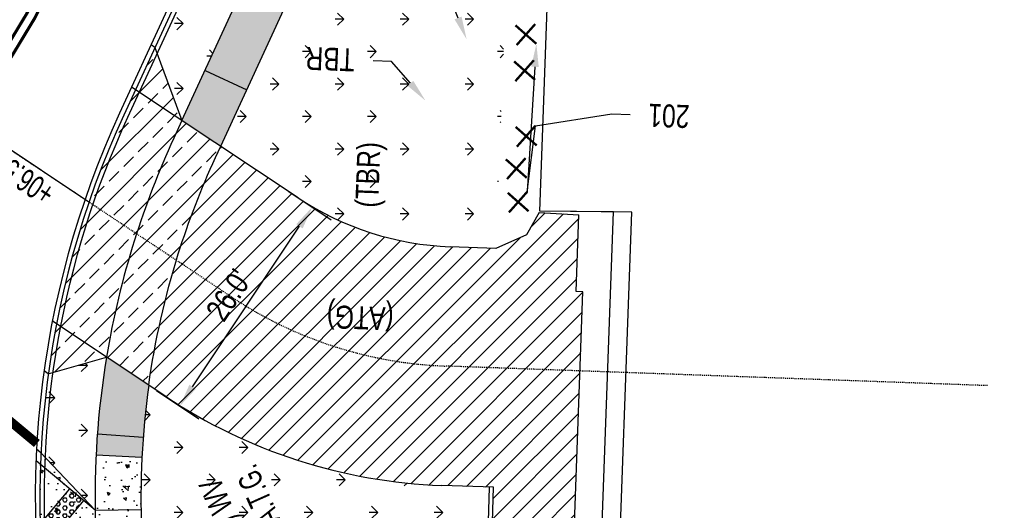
# Model space of a CAD drawing. Header units: feet. Extents: x 161194 to 165526, y 286511 to 289383.
# Tile 23 of 34: x 161750 to 161857, y 288950 to 289003. Entities that reach past the tile are written whole.
import ezdxf
from ezdxf import colors
from ezdxf.entities.mleader import LeaderData, LeaderLine
from ezdxf.math import Vec2, Vec3

# ---------------------------------------------------------------- set-up
doc = ezdxf.new("R2010")
doc.units = ezdxf.units.FT
doc.header["$MEASUREMENT"] = 0
doc.linetypes.add('constlimit', pattern=[0])
doc.linetypes.add('OhDOT_USTN7', pattern=[0.221, 0.11, -0.028, 0.055, -0.028])
for name, color, linetype in [('DR_P_Text', 1, 'Continuous'), ('DR_P_Underdrain', 1, 'Continuous'), ('GE_P_Driveway_CL', 7, 'OhDOT_USTN7'), ('PM_P_Edge_Line', 7, 'Continuous'), ('PV_P_Curb', 6, 'Continuous'), ('PV_P_Drive', 1, 'Continuous'), ('PV_P_EOP', 7, 'Continuous'), ('PV_P_Walk', 4, 'Continuous'), ('RD_P_Text', 1, 'Continuous'), ('RW_P_Const_Limits', 30, 'constlimit'), ('RW_P_Esmt_TMP', 8, 'esmtmppr'), ('SC_Shading1', 247, 'Continuous'), ('SC_Shading2', 255, 'Continuous'), ('VG_P_Text', 2, 'Continuous')]:
    doc.layers.add(name, color=color, linetype=linetype)
doc.styles.add('Slanted', font='font31.shx', dxfattribs={"height": 0.1})
doc.styles.add('Slanted-Normal', font='font31.shx', dxfattribs={"height": 0.1})
doc.styles.get("Standard").update_dxf_attribs({"font": 'font31.shx'})
doc.linetypes.add('esmtmppr', pattern='A,1.95,-0.05,["TMP",Slanted,S=1,R=0,X=0,Y=-0.06],-0.35,1.95', length=4.3)
doc.dimstyles.new('COEC', dxfattribs={"dimscale": 13.9, "dimtxt": 0.18, "dimasz": 0.18, "dimexe": 0.18, "dimexo": 0.0625, "dimgap": 0.09, "dimtad": 1, "dimzin": 0, "dimdsep": 46, "dimtxsty": 'Standard', "dimcen": 0.09, "dimclrd": 256, "dimclre": 256, "dimclrt": 256, "dimaunit": 1, "dimadec": 4, "dimazin": 0, "dimtfac": 1, "dimtofl": 0, "dimtmove": 0, "dimatfit": 3, "dimfxl": 1, "dimtolj": 1, "dimtzin": 0, "dimlwd": -1, "dimlwe": -1, "dimarcsym": 0})

# ---------------------------------------------------------------- blocks, each defined once
blk = doc.blocks.new('*D1316')
at = {"layer": 'Defpoints', "color": 0, "transparency": 16777216}
for p in [(161778.4126307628, 288985.3078084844), (161781.8000098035, 288983.0544104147), (161764.0119111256, 288963.6601925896)]:
    blk.add_point(p, dxfattribs=at)
at = {"layer": 'RD_P_Text', "transparency": 16777216}
for p, q in [((161779.2452313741, 288984.7539346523), (161783.8815113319, 288981.6697258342)), ((161768.7839747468, 288963.4882960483), (161780.415325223, 288980.9729088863)), ((161764.8445117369, 288963.1063187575), (161769.4807916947, 288960.0221099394))]:
    blk.add_line(p, q, dxfattribs=at)
for points in [[(161780.0684083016, 288981.2036896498), (161780.7622421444, 288980.7421281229), (161781.8000098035, 288983.0544104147)], [(161768.4370578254, 288963.7190768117), (161769.1308916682, 288963.2575152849), (161767.3992901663, 288961.4067945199)]]:
    blk.add_solid(points, dxfattribs=at)
at = {"layer": 'RD_P_Text', "transparency": 16777216, "insert": (161772.7262986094, 288973.4768185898), "char_height": 2.5, "attachment_point": 5, "rotation": 56.36681787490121}
blk.add_mtext("\\A1;{\\W0.8;26.0'}", dxfattribs=at)

msp = doc.modelspace()

# ---------------------------------------------------------------- hatches: boundary and pattern name
at = {"layer": 'SC_Shading1'}
h = msp.add_hatch(dxfattribs=at)
h.set_pattern_fill('GRASS', color=256, scale=5, angle=90)
h.set_pattern_definition([(180, (480.2178157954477, 153.4473790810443), (-3.535533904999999, -3.535533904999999), [0.9375, -6.133567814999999]), (135, (480.2178157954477, 153.4473790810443), (-3.535533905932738, -3.535533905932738), [0.9375, -4.0625]), (225, (480.2178157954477, 153.4473790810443), (3.535533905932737, -3.535533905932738), [0.9375, -4.0625])])
h.paths.add_polyline_path([(161776.1876250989, 289025.4022731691), (161784.2700839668, 289028.6072696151), (161767.6283787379, 288992.4818543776), (161764.6894142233, 289000.4422323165)])
h = msp.add_hatch(dxfattribs=at)
h.set_pattern_fill('GRASS', color=256, scale=5, angle=90)
h.set_pattern_definition([(180, (490.6319770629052, 146.8641078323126), (-3.535533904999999, -3.535533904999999), [0.9375, -6.133567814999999]), (135, (490.6319770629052, 146.8641078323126), (-3.535533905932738, -3.535533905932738), [0.9375, -4.0625]), (225, (490.6319770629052, 146.8641078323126), (3.535533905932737, -3.535533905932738), [0.9375, -4.0625])])
edge = h.paths.add_edge_path()
edge.add_line((161789.22790047, 289027.4194025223), (161791.2946357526, 289026.9242234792))
edge.add_arc((161809.2356631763, 289101.8049255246), 77.00000002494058, 256.5262201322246, 259.0847556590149)
edge.add_arc((161809.235663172, 289101.8049255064), 77.00000000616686, 259.0847556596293, 267.9316150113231)
edge.add_line((161806.456557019, 289024.855093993), (161807.1276117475, 289024.708676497))
edge.add_line((161807.1276117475, 289024.708676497), (161803.4959999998, 289024.6430000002))
edge.add_line((161803.4959999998, 289024.6430000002), (161803.1379999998, 289013.3840000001))
edge.add_line((161803.1379999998, 289013.3840000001), (161802.4654999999, 288995.9735000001))
edge.add_line((161802.4654999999, 288995.9735000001), (161801.7930000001, 288978.5630000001))
edge.add_line((161801.7930000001, 288978.5630000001), (161797.016739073, 288978.735498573))
edge.add_line((161797.016739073, 288978.735498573), (161797.0199469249, 288979.254159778))
edge.add_line((161797.0199469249, 288979.254159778), (161797.5485, 288992.9790000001))
edge.add_line((161797.5485, 288992.9790000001), (161798.3319999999, 289013.324))
edge.add_line((161798.3319999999, 289013.324), (161794.1039999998, 289010.3080000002))
edge.add_line((161794.1039999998, 289010.3080000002), (161793.0160772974, 288979.1095327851))
edge.add_arc((161797.9850224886, 289010.7213910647), 32.00000000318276, 236.3668178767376, 261.06699115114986, ccw=False)
edge.add_line((161780.2610598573, 288984.0781714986), (161771.8421079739, 288989.6787404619))
edge.add_line((161771.8421079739, 288989.6787404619), (161789.22790047, 289027.4194025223))
h = msp.add_hatch(dxfattribs=at)
h.set_pattern_fill('ANSI33', color=256, scale=12)
h.set_pattern_definition([(45, (0, 0), (-2.121320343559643, 2.121320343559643), []), (45, (2.12132034, 0), (-2.121320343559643, 2.121320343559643), [1.5, -0.75])])
edge = h.paths.add_edge_path()
edge.add_arc((161851.6634446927, 288951.4348638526), 99.49999999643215, 155.2661423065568, 162.5594982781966, ccw=False)
edge.add_line((161761.2914662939, 288993.066048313), (161764.6894142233, 289000.4422323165))
edge.add_line((161764.6894142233, 289000.4422323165), (161767.6283787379, 288992.4818543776))
edge.add_line((161767.6283787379, 288992.4818543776), (161771.8421079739, 288989.6787404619))
edge.add_arc((161853.4027518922, 288950.8269991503), 90.34155433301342, 154.5290166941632, 162.5223185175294)
edge.add_arc((161851.6634446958, 288951.4348638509), 88.49999999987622, 162.5594982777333, 172.0598097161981)
edge.add_line((161764.0119111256, 288963.6601925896), (161759.4204011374, 288966.7146189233))
edge.add_line((161759.4204011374, 288966.7146189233), (161753.0822700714, 288964.9256758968))
edge.add_arc((161851.6634446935, 288951.4348638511), 99.49999999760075, 162.5594982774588, 172.2074902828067, ccw=False)
h = msp.add_hatch(dxfattribs=at)
h.set_pattern_fill('ANSI31', color=256, scale=12)
h.set_pattern_definition([(45, (0, 0), (-1.060660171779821, 1.060660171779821), [])])
edge = h.paths.add_edge_path()
edge.add_arc((161853.4027519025, 288950.8269991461), 90.34155434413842, 154.5290166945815, 162.5223185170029, ccw=False)
edge.add_line((161771.8421079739, 288989.6787404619), (161780.2610598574, 288984.0781714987))
edge.add_arc((161797.9850224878, 289010.7213910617), 32.00000000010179, 236.3668178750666, 267.9316150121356)
edge.add_line((161796.8300692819, 288978.7422403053), (161801.7930000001, 288978.5630000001))
edge.add_line((161801.7930000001, 288978.5630000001), (161805.1149999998, 288980.0249999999))
edge.add_line((161805.1149999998, 288980.0249999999), (161806.5128719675, 288982.4596664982))
edge.add_line((161806.5128719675, 288982.4596664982), (161810.8105734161, 288982.2155760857))
edge.add_line((161810.8105734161, 288982.2155760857), (161810.5104377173, 288973.873787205))
edge.add_line((161810.5104377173, 288973.873787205), (161811.259952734, 288973.8468198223))
edge.add_line((161811.259952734, 288973.8468198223), (161809.7704704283, 288932.4490554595))
edge.add_line((161809.7704704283, 288932.4490554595), (161803.965120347, 288932.6587204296))
edge.add_line((161803.965120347, 288932.6587204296), (161803.0628767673, 288901.5862100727))
edge.add_line((161803.0628767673, 288901.5862100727), (161803.0083098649, 288882.3047284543))
edge.add_line((161803.0083098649, 288882.3047284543), (161803.341168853, 288863.0090549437))
edge.add_line((161803.341168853, 288863.0090549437), (161803.6104735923, 288854.6288795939))
edge.add_line((161803.6104735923, 288854.6288795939), (161815.9784887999, 288853.7854950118))
edge.add_line((161815.9784887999, 288853.7854950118), (161817.7685411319, 288850.2083854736))
edge.add_line((161817.7685411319, 288850.2083854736), (161805.044332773, 288843.8409542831))
edge.add_arc((161800.7929584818, 288852.336589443), 9.50000000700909, 287.2765094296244, 296.58423753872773, ccw=False)
edge.add_arc((161597.5131971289, 288795.7827333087), 211.5000000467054, 12.97367856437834, 16.21259766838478)
edge.add_line((161800.6023329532, 288854.8340070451), (161800.3420000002, 288862.9350000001))
edge.add_line((161800.3420000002, 288862.9350000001), (161800.008236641, 288882.2830994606))
edge.add_line((161800.008236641, 288882.2830994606), (161800.0630000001, 288901.6340000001))
edge.add_line((161800.0630000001, 288901.6340000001), (161801.5415822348, 288952.5551291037))
edge.add_line((161801.5415822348, 288952.5551291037), (161795.8916698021, 288952.7591803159))
edge.add_arc((161798.0639082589, 289011.178156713), 58.45934846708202, 234.3741192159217, 267.87050732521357, ccw=False)
edge.add_arc((161851.6634446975, 288951.4348638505), 88.5000000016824, 162.5594982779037, 172.0598097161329, ccw=False)
h = msp.add_hatch(dxfattribs=at)
h.set_pattern_fill('GRASS', color=256, scale=5, angle=90)
h.set_pattern_definition([(180, (459.1986676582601, 91.48699132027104), (-3.535533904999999, -3.535533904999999), [0.9375, -6.133567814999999]), (135, (459.1986676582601, 91.48699132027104), (-3.535533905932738, -3.535533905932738), [0.9375, -4.0625]), (225, (459.1986676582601, 91.48699132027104), (3.535533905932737, -3.535533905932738), [0.9375, -4.0625])])
edge = h.paths.add_edge_path()
edge.add_line((161753.0822700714, 288964.9256758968), (161759.4204011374, 288966.7146189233))
edge.add_arc((161851.6634447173, 288951.4348638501), 93.50000002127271, 170.5945479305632, 180.8283393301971)
edge.add_line((161758.1732158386, 288950.0831581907), (161752.2826144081, 288956.3031871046))
edge.add_arc((161851.6634446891, 288951.4348638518), 99.49999999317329, 172.2074902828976, 177.1955197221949, ccw=False)
h = msp.add_hatch(dxfattribs=at)
h.set_pattern_fill('GRASS', color=256, scale=5, angle=90)
h.set_pattern_definition([(180, (490.8001785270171, 75.48920679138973), (-3.535533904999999, -3.535533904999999), [0.9375, -6.133567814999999]), (135, (490.8001785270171, 75.48920679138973), (-3.535533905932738, -3.535533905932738), [0.9375, -4.0625]), (225, (490.8001785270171, 75.48920679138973), (3.535533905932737, -3.535533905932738), [0.9375, -4.0625])])
edge = h.paths.add_edge_path()
edge.add_line((161795.891669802, 288952.7591803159), (161801.5415822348, 288952.5551291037))
edge.add_line((161801.5415822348, 288952.5551291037), (161799.5630205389, 288901.641964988))
edge.add_line((161799.5630205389, 288901.641964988), (161799.508224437, 288882.2794946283))
edge.add_line((161799.508224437, 288882.2794946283), (161799.8421385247, 288862.9226575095))
edge.add_line((161799.8421385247, 288862.9226575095), (161799.9796936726, 288858.6422417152))
edge.add_line((161799.9796936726, 288858.6422417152), (161799.0246630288, 288858.3457346))
edge.add_arc((161597.5131971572, 288795.7827333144), 211.0000000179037, 17.24793261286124, 20.95168645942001)
edge.add_line((161794.5623585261, 288871.2322396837), (161794.5361444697, 288871.5945378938))
edge.add_line((161794.5361444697, 288871.5945378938), (161794.4353975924, 288878.7702623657))
edge.add_line((161794.4353975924, 288878.7702623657), (161794.1540000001, 288901.7880000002))
edge.add_line((161794.1540000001, 288901.7880000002), (161794.3031590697, 288912.0440130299))
edge.add_line((161794.3031590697, 288912.0440130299), (161795.446, 288933.929))
edge.add_line((161795.446, 288933.929), (161794.9989999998, 288933.463))
edge.add_arc((161795.3041015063, 288929.3033262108), 4.170847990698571, 94.19498785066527, 165.1459530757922)
edge.add_line((161791.2726349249, 288930.3725549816), (161791.1239999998, 288928.4550000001))
edge.add_line((161791.1239999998, 288928.4550000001), (161790.7441921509, 288915.3361550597))
edge.add_line((161790.7441921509, 288915.3361550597), (161790.3390000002, 288901.4180000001))
edge.add_line((161790.3390000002, 288901.4180000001), (161790.2252130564, 288886.5566895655))
edge.add_line((161790.2252130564, 288886.5566895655), (161790.28653294, 288881.9346153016))
edge.add_line((161790.28653294, 288881.9346153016), (161790.2417955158, 288881.86006894))
edge.add_line((161790.2417955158, 288881.86006894), (161784.0204969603, 288896.8676155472))
edge.add_arc((161733.213072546, 288875.8056682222), 55.00000000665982, 22.51619124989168, 30.01991961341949)
edge.add_arc((161570.00006104, 288781.4989194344), 243.4999999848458, 30.01991961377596, 34.33567885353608)
edge.add_arc((161802.8607768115, 288940.5583015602), 38.50000000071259, 192.5640724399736, 214.3356788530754, ccw=False)
edge.add_arc((161851.6634446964, 288951.4348638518), 88.50000000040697, 172.0598097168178, 192.5640724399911, ccw=False)
edge.add_line((161764.0119111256, 288963.6601925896), (161765.8603402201, 288962.4305556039))
edge.add_arc((161797.9850224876, 289010.7213910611), 57.99999999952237, 236.3668178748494, 267.9316150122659)
h = msp.add_hatch(dxfattribs=at)
h.set_pattern_fill('AR-CONC', color=256, scale=0.5, angle=90)
h.set_pattern_definition([(140, (296.8073317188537, 39.45900601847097), (0.3137606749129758, 3.586300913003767), [0.375, -4.125]), (85.00000000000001, (296.8073317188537, 39.45900601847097), (-3.760960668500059, -0.6937566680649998), [0.3, -3.3]), (190.45144446, (296.8334784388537, 39.75786442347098), (-3.447199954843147, 2.89254423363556), [0.31870096, -3.50571056]), (136.1842, (295.8073317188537, 39.45900601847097), (0.827596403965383, 5.336206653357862), [0.5624999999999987, -6.187499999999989]), (186.63563549, (295.8762982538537, 39.90368974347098), (-4.870593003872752, 4.673309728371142), [0.47805171, -5.258568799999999]), (81.18416399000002, (295.8073317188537, 39.45900601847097), (-4.870593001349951, 4.673309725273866), [0.45, -4.950000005]), (111, (296.0573317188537, 39.95900601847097), (2.013094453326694, 2.984535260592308), [0.375, -4.125]), (56.00000000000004, (296.0573317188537, 39.95900601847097), (-3.625750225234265, 1.216576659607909), [0.3, -3.3]), (161.45144474, (296.2250895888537, 40.20771728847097), (-1.612655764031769, 4.201111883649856), [0.3187009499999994, -3.505710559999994]), (127.5, (296.8073317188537, 39.45900601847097), (-1.664469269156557, 0.06079927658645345), [0, -3.26, 0, -3.35, 0, -3.3125]), (97.49999999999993, (296.8073317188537, 39.45900601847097), (-1.972058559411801, 1.315347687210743), [0, -1.91, 0, -3.185, 0, -1.2625]), (57.49999999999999, (296.8073317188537, 38.34400601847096), (0.1127743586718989, 2.669112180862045), [0, -1.249999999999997, 0, -3.899999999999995, 0, -5.174999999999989]), (47.5, (296.8073317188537, 37.84400601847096), (-0.5005249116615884, 2.915930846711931), [0, -1.625, 0, -2.59, 0, -3.675])])
edge = h.paths.add_edge_path()
edge.add_arc((161851.6634449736, 288951.4348638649), 88.50000027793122, 180.8283393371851, 185.0031143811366)
edge.add_arc((161851.6634451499, 288951.4348639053), 88.5000004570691, 185.0031143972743, 188.6823770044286)
edge.add_line((161764.177622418, 288938.0751894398), (161759.2349205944, 288937.3204055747))
edge.add_arc((161851.6634447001, 288951.4348638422), 93.50000000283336, 185.0031143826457, 188.6823770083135, ccw=False)
edge.add_line((161758.5196835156, 288943.2807389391), (161752.253212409, 288947.2092613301))
edge.add_arc((161851.6634446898, 288951.4348638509), 99.49999999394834, 177.1955197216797, 182.4339902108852, ccw=False)
edge.add_line((161752.2826144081, 288956.3031871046), (161758.1732158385, 288950.0831581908))
edge.add_arc((161851.6634451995, 288951.4348638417), 93.50000050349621, 177.1490767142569, 180.8283393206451, ccw=False)
edge.add_line((161758.2791671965, 288956.0853171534), (161763.2729788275, 288955.836629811))
edge.add_arc((161851.6634450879, 288951.4348638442), 88.50000039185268, 177.1490767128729, 180.8283393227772)
h = msp.add_hatch(dxfattribs=at)
h.set_pattern_fill('HEX', color=256, scale=2)
h.set_pattern_definition([(0, (12.02147514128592, 28.88790585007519), (0, 0.4330127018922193), [0.25, -0.5]), (120, (12.02147514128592, 28.88790585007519), (-0.375, -0.2165063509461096), [0.2499999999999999, -0.4999999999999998]), (59.99999999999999, (12.27147514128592, 28.88790585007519), (-0.3749999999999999, 0.2165063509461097), [0.25, -0.5])])
h.paths.add_polyline_path([(161755.4094288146, 288952.3903283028), (161756.9447740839, 288951.1086439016), (161753.7405630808, 288947.2702807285), (161752.2052178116, 288948.5519651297)])
at = {"layer": 'SC_Shading2'}
h = msp.add_hatch(color=256, dxfattribs=at)
h.dxf.hatch_style = 1
h.paths.add_polyline_path([(161784.2700839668, 289028.6072696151), (161789.22790047, 289027.4194025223), (161771.8421079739, 288989.6787404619), (161767.6283787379, 288992.4818543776)])
h = msp.add_hatch(color=256, dxfattribs=at)
h.dxf.hatch_style = 1
edge = h.paths.add_edge_path()
edge.add_line((161759.4204011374, 288966.7146189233), (161764.0119111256, 288963.6601925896))
edge.add_arc((161851.6634446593, 288951.4348638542), 88.49999996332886, 172.0598097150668, 177.1490767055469)
edge.add_line((161763.2729788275, 288955.836629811), (161758.2791671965, 288956.0853171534))
edge.add_arc((161851.6634446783, 288951.4348638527), 93.49999998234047, 170.5945479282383, 177.1490767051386, ccw=False)

# ---------------------------------------------------------------- linework, layer by layer
at = {"layer": 'DR_P_Underdrain', "flags": 128}
msp.add_lwpolyline([(161753.0074971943, 288943.1884087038, -0.1294868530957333), (161761.7455968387, 288992.856846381), (161769.4292497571, 289009.5363361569)], format="xyb", dxfattribs=at)
at = {"layer": 'GE_P_Driveway_CL', "flags": 128}
for points in [[(161773.0607000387, 288973.2543635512), (161744.682935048, 288992.1322039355)], [(161855.2837483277, 288963.6226623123), (161796.360869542, 288965.7507103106)]]:
    msp.add_lwpolyline(points, dxfattribs=at)
at = {"layer": 'GE_P_Driveway_CL'}
msp.add_arc((161797.9850224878, 289010.7213910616), 45, 236.3668178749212, 267.9316150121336, dxfattribs=at)
at = {"layer": 'PM_P_Edge_Line', "color": 2, "const_width": 0.333, "flags": 128}
for points in [[(161730.0135934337, 288985.8167688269, 0.1627529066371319), (161761.6170791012, 289070.091180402), (161761.7999684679, 289075.1551488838), (161759.3893596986, 289135.2140139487)], [(161730.790251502, 288985.186846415, 0.1627529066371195), (161762.6164275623, 289070.0550881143), (161762.8006930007, 289075.1571582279), (161760.3887081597, 289135.1779216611)], [(161735.5148955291, 288981.3548394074, 0.162752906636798), (161768.6957640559, 289069.8355279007)], [(161736.2915535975, 288980.7249169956, 0.162752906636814), (161769.695112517, 289069.799435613)]]:
    msp.add_lwpolyline(points, format="xyb", dxfattribs=at)
at = {"layer": 'PM_P_Edge_Line', "const_width": 1, "flags": 128}
msp.add_lwpolyline([(161751.8371452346, 288957.326377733), (161711.1527844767, 288991.2891036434)], dxfattribs=at)
at = {"layer": 'PV_P_Curb', "flags": 128}
msp.add_lwpolyline([(161796.4415539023, 289073.8367258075), (161796.4147573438, 289073.0947639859, -0.0992204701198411), (161794.547466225, 289065.2573766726), (161761.2914662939, 288993.066048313, 0.1641950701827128), (161754.5461356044, 288929.7905048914, 0.09528334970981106), (161761.9862894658, 288912.6383036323, -0.03011161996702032), (161776.3485821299, 288888.6275236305, -0.08051588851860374), (161796.5194373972, 288827.3859982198, 0.03423473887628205), (161806.3091002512, 288784.7958524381, -0.06728157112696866), (161807.3976313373, 288778.0513354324), (161808.5673534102, 288732.4660778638, 0.05286198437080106), (161809.2436051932, 288727.3444923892, 0.0008731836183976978), (161809.813199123, 288725.0032650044)], format="xyb", dxfattribs=at)
at = {"layer": 'PV_P_Curb', "linetype": 'Continuous', "flags": 128}
msp.add_lwpolyline([(161801.0418955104, 288952.5731756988), (161799.5630205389, 288901.641964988), (161799.508224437, 288882.2794946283), (161799.8421385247, 288862.9226575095), (161800.1046169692, 288854.7549015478, -0.01482966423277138), (161803.2441868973, 288842.6416691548)], format="xyb", dxfattribs=at)
at = {"layer": 'PV_P_Drive', "flags": 128}
for points in [[(161764.6894142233, 289000.4422323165), (161764.2680412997, 289000.7225437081)], [(161764.6894142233, 289000.4422323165), (161767.6283787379, 288992.4818543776)], [(161780.2610598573, 288984.0781714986), (161762.1505307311, 288996.1259024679)], [(161806.5128719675, 288982.4596664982), (161805.1149999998, 288980.0249999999), (161801.7930000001, 288978.5630000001)], [(161806.5070000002, 288982.46), (161810.8105734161, 288982.2155760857)], [(161810.5104377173, 288973.873787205), (161810.8105734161, 288982.2155760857)], [(161801.793, 288978.5630000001), (161796.8300692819, 288978.7422403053)], [(161809.7704704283, 288932.4490554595), (161811.259952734, 288973.8468198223)], [(161811.259952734, 288973.8468198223), (161810.5104377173, 288973.873787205)], [(161765.86034022, 288962.4305556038), (161753.5243452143, 288970.6368729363)], [(161753.0822700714, 288964.9256758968), (161759.4204011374, 288966.7146189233)], [(161753.0822700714, 288964.9256758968), (161752.6199900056, 288965.2332000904)], [(161801.5415822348, 288952.5551291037), (161795.891669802, 288952.7591803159)], [(161800.6023329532, 288854.8340070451), (161800.3420000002, 288862.9350000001), (161800.008236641, 288882.2830994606), (161800.0630000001, 288901.6340000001), (161801.5415822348, 288952.5551291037)]]:
    msp.add_lwpolyline(points, dxfattribs=at)
for points in [[(161767.6283787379, 288992.4818543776), (161766.7410328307, 288990.5556251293, 0.03183401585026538), (161762.4617610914, 288979.458240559, 0.03507388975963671), (161759.4204011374, 288966.7146189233)], [(161764.0119111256, 288963.6601925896, -0.04147668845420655), (161767.2319045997, 288977.9596642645, -0.03183401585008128), (161771.2823382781, 288988.4636058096), (161771.8421079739, 288989.6787404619)]]:
    msp.add_lwpolyline(points, format="xyb", dxfattribs=at)
at = {"layer": 'PV_P_Drive'}
for radius in [32, 58]:
    msp.add_arc((161797.9850224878, 289010.7213910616), radius, 236.3668178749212, 267.9316150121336, dxfattribs=at)
at = {"layer": 'PV_P_EOP', "flags": 128}
msp.add_lwpolyline([(161795.9418796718, 289073.8547719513), (161795.9150831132, 289073.1128101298, -0.0992204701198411), (161794.0933356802, 289065.4665786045), (161760.8373357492, 288993.2752502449, 0.164195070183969), (161754.0581089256, 288929.6817392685, 0.164195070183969)], format="xyb", dxfattribs=at)
at = {"layer": 'PV_P_Walk', "flags": 128}
for points in [[(161767.6283787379, 288992.4818543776), (161784.2700839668, 289028.6072696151)], [(161771.8421079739, 288989.6787404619), (161789.22790047, 289027.4194025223)], [(161770.1389807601, 288997.9318091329), (161774.6802862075, 288995.8397898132)], [(161758.4218756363, 288958.3817911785), (161763.4080557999, 288958.0102977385)], [(161752.2826144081, 288956.3031871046), (161751.8023650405, 288956.7040924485)], [(161752.2826144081, 288956.3031871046), (161758.1732158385, 288950.0831581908)], [(161758.1732158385, 288950.0831581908), (161751.7440879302, 288955.4501027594)], [(161758.2791671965, 288956.0853171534), (161763.2729788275, 288955.836629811)], [(161752.2052178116, 288948.5519651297), (161755.4094288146, 288952.3903283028)], [(161753.7405630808, 288947.2702807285), (161756.9447740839, 288951.1086439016)], [(161758.1732158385, 288950.0831581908), (161763.1726933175, 288950.155441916)]]:
    msp.add_lwpolyline(points, dxfattribs=at)
at = {"layer": 'PV_P_Walk', "linetype": 'Continuous', "flags": 128}
for points in [[(161759.4204011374, 288966.7146189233, 0.09615484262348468), (161760.4024557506, 288931.0956923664, 0.09528334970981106), (161766.9407727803, 288916.0225458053, -0.01883327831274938), (161776.5056485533, 288900.8207209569, -0.03275289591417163), (161779.4016401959, 288894.9528930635), (161787.8100958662, 288874.6692996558, -0.04081722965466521), (161798.0977067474, 288842.7066559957)], [(161764.0119111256, 288963.6601925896, 0.08970619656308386), (161765.2827225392, 288932.1833485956, 0.09528334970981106), (161771.0695088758, 288918.8427476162, -0.01883327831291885), (161780.8349061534, 288903.3222262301, -0.03275289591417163), (161784.0204969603, 288896.8676155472), (161792.4289526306, 288876.5840221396, -0.02299116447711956), (161799.0246630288, 288858.3457346)]]:
    msp.add_lwpolyline(points, format="xyb", dxfattribs=at)
at = {"layer": 'RD_P_Text', "flags": 128}
msp.add_lwpolyline([(161757.5063927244, 288983.6016100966), (161747.2586514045, 288990.418751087)], dxfattribs=at)
at = {"layer": 'RW_P_Const_Limits', "flags": 128}
msp.add_lwpolyline([(161416.6485474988, 288757.6250089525), (161417.6922561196, 288787.6130524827), (161438.3532619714, 288786.8939635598), (161438.5972597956, 288793.8236105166), (161446.0845818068, 288807.5405735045), (161447.3883913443, 288844.5693454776), (161585.4555437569, 288839.7880729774), (161585.6629496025, 288845.7772598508), (161587.7041017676, 288903.7504608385), (161669.4567214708, 288900.8720830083), (161669.3843068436, 288898.8153393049), (161688.7342659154, 288898.1370014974), (161685.5694113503, 288808.24777675), (161720.5822771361, 288807.0150302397, 0.05527215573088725), (161745.0058036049, 288681.2769272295), (161753.8199854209, 288662.1553636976), (161751.1262045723, 288660.338471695), (161757.7616477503, 288642.4707222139), (161761.4405209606, 288639.1310084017), (161774.3627886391, 288644.7007002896), (161822.7330282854, 288660.8492850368), (161845.1253330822, 288674.2415155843), (161830.4357324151, 288698.8030712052), (161825.5500758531, 288731.7637732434), (161831.2137482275, 288732.6969287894), (161823.5730659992, 288765.9173054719), (161851.8960672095, 288777.5325115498), (161816.4192443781, 288864.0406707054), (161812.2379287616, 288917.6410658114), (161814.5794109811, 288982.5403279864), (161806.568, 288982.605), (161807.4083870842, 289005.7609042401), (161812.3454514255, 289005.5825981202), (161814.1600000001, 289045.1779999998), (161814.8360210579, 289045.1232414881), (161816.2141521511, 289083.321136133), (161806.2196393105, 289083.6730268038), (161806.8722809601, 289101.7438244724), (161778.9889030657, 289102.7508554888), (161789.0147506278, 289368.8675711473), (161761.0346007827, 289369.9217128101), (161751.5924847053, 289119.2990194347), (161715.4934064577, 289120.6027671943), (161714.3223979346, 289088.1790656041), (161651.8819597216, 289090.3674608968), (161653.66115176, 289139.6309741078), (161642.6683892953, 289140.0279867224), (161640.8905269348, 289090.7530299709), (161588.1886211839, 289092.6103220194), (161467.8924595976, 289114.295520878), (161469.9859442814, 289173.7514189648), (161430.3448375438, 289180.9813183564), (161362.2579997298, 289183.3787045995), (161360.8345553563, 289142.9522499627), (161368.2908745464, 289143.0117256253), (161366.4502846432, 289100.3522430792), (161359.3384401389, 289100.4619109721), (161358.2221753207, 289068.7594926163), (161358.2428971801, 289068.7587629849), (161367.762230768, 289068.0275814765), (161367.7137430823, 289065.7856941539), (161366.7142282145, 289065.8189375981), (161366.5412324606, 289057.8202677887), (161367.5407473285, 289057.7870243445), (161367.4667433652, 289054.3653607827), (161361.4715354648, 289054.3262681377), (161361.0375463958, 289042.3880607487), (161333.9495131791, 289042.9702308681), (161327.3005573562, 289043.1131287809), (161326.710543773, 289026.3564800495), (161339.0348951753, 289026.2447793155), (161355.4068255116, 289017.2203488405), (161354.4524809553, 288990.1165380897), (161351.724800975, 288990.1412601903), (161298.4885839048, 288990.6237622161), (161298.6154665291, 289004.6231872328), (161237.8112885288, 289005.1742808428), (161230.8207927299, 289001.2374743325), (161230.5333541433, 288969.5233214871), (161230.4038926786, 288955.2393635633), (161243.1955362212, 288955.1234275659, -0.2289954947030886), (161318.8696831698, 288917.6975216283, 0.09519770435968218), (161353.7752514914, 288887.101713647), (161364.6104598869, 288880.755028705), (161363.3540856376, 288845.0734400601), (161357.3522827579, 288845.1278369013), (161356.6130632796, 288824.1336742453), (161362.6148661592, 288824.0792774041), (161361.8173069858, 288801.4282414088, 0.111131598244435), (161356.1348492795, 288779.7669147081), (161355.7829601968, 288769.7731079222), (161360.6966151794, 288769.6000946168), (161360.3447260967, 288759.606287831), (161416.6485051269, 288757.6237915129)], format="xyb", dxfattribs=at)
at = {"layer": 'RW_P_Esmt_TMP', "ltscale": 0.9, "flags": 128}
msp.add_lwpolyline([(161829.5401183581, 288729.5959082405), (161834.4167764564, 288730.699631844), (161827.0974011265, 288763.0393325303), (161857.1146711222, 288775.3493548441), (161820.358307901, 288864.9775984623), (161814.8709038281, 288935.3207759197), (161816.5756945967, 288982.5242130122), (161806.5720914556, 288982.6049669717)], dxfattribs=at)
at = {"layer": 'VG_P_Text', "const_width": 0.25, "flags": 128}
for points, elevation in [([(161803.9152008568, 289002.8504785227), (161806.1967991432, 289000.8335214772)], 960.5459999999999), ([(161804.0475214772, 289000.7012008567), (161806.0644785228, 289002.9827991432)], 960.5459999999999), ([(161803.7722008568, 288998.9194785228), (161806.0537991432, 288996.9025214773)], 960.625), ([(161803.9045214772, 288996.7702008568), (161805.9214785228, 288999.0517991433)], 960.625), ([(161803.9422008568, 288991.7884785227), (161806.2237991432, 288989.7715214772)], 960.5569999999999), ([(161804.0745214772, 288989.6392008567), (161806.0914785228, 288991.9207991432)], 960.5569999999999), ([(161802.8682008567, 288988.2614785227), (161805.1497991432, 288986.2445214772)], 960.1779999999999), ([(161803.0005214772, 288986.1122008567), (161805.0174785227, 288988.3937991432)], 960.1779999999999), ([(161803.0712008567, 288984.6224785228), (161805.3527991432, 288982.6055214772)], 960.019), ([(161803.2035214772, 288982.4732008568), (161805.2204785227, 288984.7547991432)], 960.019)]:
    msp.add_lwpolyline(points, dxfattribs=dict(at, elevation=elevation))

# ---------------------------------------------------------------- texts
at = {"layer": 'DR_P_Text', "char_height": 2.5, "attachment_point": 5, "style": 'Slanted-Normal'}
for s, insert, rotation in [('{\\W0.8;(TBR)}', (161788.2341434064, 288986.5699870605), 87.93166666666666), ('{\\W0.8;(ATG)}', (161787.0306585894, 288971.3868722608), 177.93166666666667), ('{\\W0.7;(3) WV\\PA.T.G.}', (161773.9409837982, 288950.8391901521), 114.04361111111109)]:
    msp.add_mtext(s, dxfattribs=dict(at, insert=insert, rotation=rotation))
at = {"layer": 'RD_P_Text', "insert": (161750.3591746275, 288986.1541767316), "char_height": 2.499999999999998, "attachment_point": 5, "rotation": 146.36681787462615}
msp.add_mtext_dynamic_manual_height_columns('{\\W0.7;+06.55}', width=7.851670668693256, gutter_width=9.999999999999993, heights=[0], dxfattribs=at)

# ---------------------------------------------------------------- dimensions: what is measured, and where the dimension line sits
at = {"layer": 'RD_P_Text'}
dim = msp.add_aligned_dim(p1=(161764.0119111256, 288963.6601925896), p2=(161778.4126307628, 288985.3078084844), distance=-4.068432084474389, text="{\\W0.8;26.0'}", dimstyle='COEC', override={"dimscale": 20, "dimtxt": 0.125, "dimasz": 0.125, "dimexe": 0.125, "dimexo": 0.05, "dimgap": 0.05}, dxfattribs=at)
dim.commit()
dim.dimension.update_dxf_attribs({"geometry": '*D1316', "text_midpoint": (161772.7262986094, 288973.4768185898)})

# ---------------------------------------------------------------- leaders
at = {"layer": 'DR_P_Text'}
ml = msp.add_multileader_mtext('Standard', dxfattribs=at)
ml.set_content('{\\W0.8; }', color=256, style='Slanted-Normal')
ml.set_leader_properties()
ml.build(insert=Vec2(0, 0))
ml.multileader.update_dxf_attribs({"dogleg_length": 0.1, "arrow_head_size": 2.5, "scale": 20})
ctx = ml.context
ctx.base_point, ctx.scale, ctx.char_height, ctx.arrow_head_size, ctx.plane_origin, ctx.plane_x_axis, ctx.plane_y_axis = Vec3(161793.3425555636, 289010.7480309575), 20, 2.5, 2.5, Vec3(161748.2713042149, 289021.5316256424), Vec3(-0.9082610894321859, 0.4184038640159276), Vec3(-0.4184038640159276, -0.9082610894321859)
notes = []
notes.append((ctx, [(1, (1, 1, 0), (161795.1590777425, 289009.9112232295), (-0.9082610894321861, 0.4184038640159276), 2, [(0, [(161798.6034592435, 289001.3255061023)], 0, [])])]))
ctx.mtext.insert, ctx.mtext.text_direction, ctx.mtext.rotation, ctx.mtext.flow_direction = Vec3(161791.0030285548, 289010.4495123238), Vec3(-0.9082610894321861, 0.4184038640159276), 2.709905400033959, 5
ml = msp.add_multileader_mtext('Standard', dxfattribs=at)
ml.set_content('{\\W0.8;TBR}', color=256, style='Slanted-Normal')
ml.set_leader_properties()
ml.build(insert=Vec2(0, 0))
ml.multileader.update_dxf_attribs({"dogleg_length": 0.1, "arrow_head_size": 2.5, "scale": 20})
ctx = ml.context
ctx.base_point, ctx.scale, ctx.char_height, ctx.arrow_head_size, ctx.plane_origin, ctx.plane_x_axis, ctx.plane_y_axis = Vec3(161788.4215608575, 288998.9997988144), 20, 2.5, 2.5, Vec3(161710.2662107, 288962.2589258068), Vec3(-0.9993484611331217, 0.03609228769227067), Vec3(-0.03609228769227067, -0.9993484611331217)
notes.append((ctx, [(1, (1, 1, 0), (161790.4202577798, 288998.927614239), (-0.9993484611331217, 0.03609228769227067), 2, [(0, [(161794.1256807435, 288994.645495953)], 0, [])])]))
ctx.mtext.insert, ctx.mtext.text_direction, ctx.mtext.rotation, ctx.mtext.flow_direction = Vec3(161786.3777485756, 288997.8227978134), Vec3(-0.9993484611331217, 0.03609228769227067), 3.105492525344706, 5
at = {"layer": 'RD_P_Text'}
ml = msp.add_multileader_mtext('Standard', dxfattribs=at)
ml.set_content('{\\W0.8;201}', color=256, style='Slanted-Normal')
ml.set_leader_properties()
ml.build(insert=Vec2(0, 0))
ml.multileader.update_dxf_attribs({"dogleg_length": 0.1, "arrow_head_size": 2.5, "scale": 20})
ctx = ml.context
ctx.base_point, ctx.scale, ctx.char_height, ctx.arrow_head_size, ctx.plane_origin, ctx.plane_x_axis, ctx.plane_y_axis = Vec3(161824.8288769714, 288992.8356393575), 20, 2.5, 2.5, Vec3(161763.2281512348, 288911.8275290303), Vec3(-0.9993484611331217, 0.03609228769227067), Vec3(-0.03609228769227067, -0.9993484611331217)
ctx.text_align_type = 2
notes.append((ctx, [(0, (1, 1, 0), (161814.3912374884, 288993.2126032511), (0.9993484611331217, -0.03609228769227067), 2, [(2, [(161806.1967991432, 289000.8335214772), (161805.2019090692, 288984.7337932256), (161806.0914785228, 288991.9207991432)], 0, [])])]))
ctx.mtext.insert, ctx.mtext.text_direction, ctx.mtext.rotation, ctx.mtext.alignment, ctx.mtext.flow_direction = Vec3(161818.3435159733, 288991.819048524), Vec3(-0.9993484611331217, 0.03609228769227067), 3.105492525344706, 3, 5
for ctx, leaders in notes:
    for number, flags, end, landing, length, lines in leaders:
        leader = LeaderData()
        leader.index, (leader.has_last_leader_line, leader.has_dogleg_vector, leader.attachment_direction) = number, flags
        leader.last_leader_point, leader.dogleg_vector, leader.dogleg_length = Vec3(end), Vec3(landing), length
        for number, points, colour, breaks in lines:
            line = LeaderLine()
            line.index, line.vertices, line.color, line.breaks = number, Vec3.list(points), colors.encode_raw_color(colour), breaks
            leader.lines.append(line)
        ctx.leaders.append(leader)

doc.saveas('drawing.dxf')
